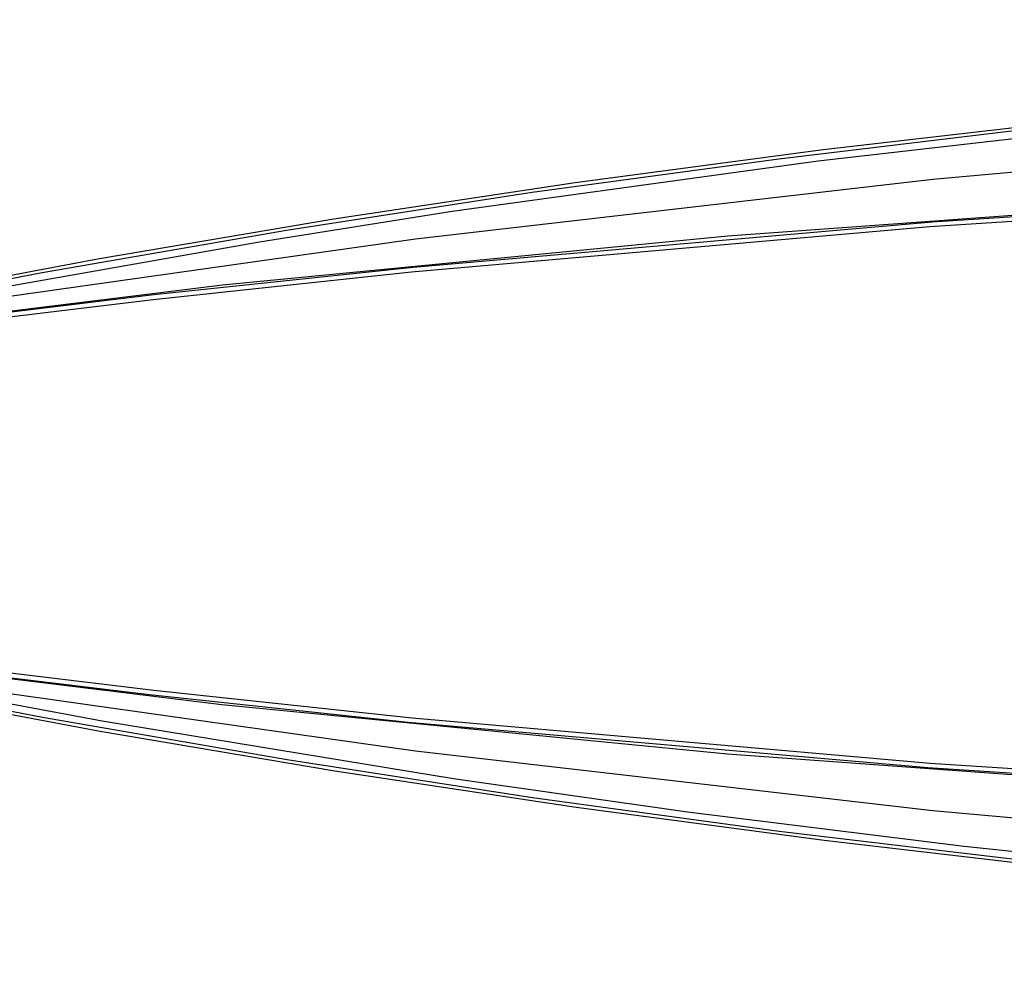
# Model space of a CAD drawing. Header units: millimetres. Extents: x -31.4 to 31.4, y -14.5 to -7.3.
# Tile 3 of 8: x -22.7 to -15.3, y -14.5 to -7.3. Entities that reach past the tile are written whole.
import ezdxf

# ---------------------------------------------------------------- set-up
doc = ezdxf.new("R2010")
doc.units = ezdxf.units.MM
doc.header["$MEASUREMENT"] = 0
doc.layers.add('Predefinito', color=5, linetype='Continuous')

msp = doc.modelspace()

# ---------------------------------------------------------------- linework, layer by layer
at = {"layer": 'Predefinito', "color": 9}
for points in [[(31.1314, -10.8848), (27.4005, -10.1696), (23.6429, -9.544), (19.7405, -8.9937), (15.8175, -8.5416), (11.8778, -8.1888), (7.9255, -7.9362), (3.9649, -7.7844), (0, -7.7337), (-3.9649, -7.7844), (-7.9255, -7.9362), (-11.8778, -8.1888), (-15.8175, -8.5416), (-19.7405, -8.9937), (-23.6429, -9.544), (-27.4005, -10.1696), (-31.1314, -10.8848)], [(-31.1314, -10.9827), (-27.4005, -11.6978), (-23.6429, -12.3235), (-19.7405, -12.8738), (-15.8175, -13.3259), (-11.8778, -13.6786), (-7.9255, -13.9312), (-3.9649, -14.0831), (0, -14.1337), (3.9649, -14.0831), (7.9255, -13.9312), (11.8778, -13.6786), (15.8175, -13.3259), (19.7405, -12.8738), (23.6429, -12.3235), (27.4005, -11.6978), (31.1314, -10.9827)]]:
    msp.add_lwpolyline(points, dxfattribs=at)
at = {"layer": 'Predefinito', "color": 9, "extrusion": (-0.008681, 0.995835, -0.090754)}
msp.add_lwpolyline([(16.2402, 0.0388), (15.5011, 7.7336)], dxfattribs=at)
at = {"layer": 'Predefinito', "color": 9, "extrusion": (0.982821, 0.142721, -0.117021)}
msp.add_lwpolyline([(-5.8933, 6.5252), (-5.8921, 6.526), (-5.8909, 6.5269), (-5.8897, 6.5277), (-5.8884, 6.5285), (-5.8871, 6.5292), (-5.8857, 6.53), (-5.8842, 6.5307), (-5.8828, 6.5314), (-5.8813, 6.532), (-5.8797, 6.5326), (-5.8781, 6.5331), (-5.8765, 6.5336), (-5.8748, 6.5341), (-5.8739, 6.5343), (-5.8731, 6.5344), (-5.8722, 6.5346), (-5.8713, 6.5348), (-5.8704, 6.5349), (-5.8695, 6.5351), (-5.8686, 6.5352), (-5.8677, 6.5353), (-5.8668, 6.5353), (-5.8659, 6.5354), (-5.8649, 6.5355), (-5.864, 6.5355), (-5.8631, 6.5355), (-5.8621, 6.5355), (-5.8612, 6.5355), (-5.8602, 6.5354), (-5.8592, 6.5354), (-5.8583, 6.5353), (-5.8573, 6.5352), (-5.8564, 6.5351), (-5.8554, 6.5349), (-5.8544, 6.5348), (-5.8535, 6.5346), (-5.8525, 6.5344), (-5.8515, 6.5342), (-5.8506, 6.534), (-5.8496, 6.5337), (-5.8487, 6.5334), (-5.8477, 6.5332), (-5.8468, 6.5328), (-5.8458, 6.5325), (-5.8449, 6.5322), (-5.844, 6.5318), (-5.8431, 6.5314), (-5.8421, 6.531), (-5.8412, 6.5306), (-5.8403, 6.5301), (-5.8394, 6.5297), (-5.8386, 6.5292), (-5.8377, 6.5287), (-5.8368, 6.5282), (-5.836, 6.5277), (-5.8351, 6.5271), (-5.8343, 6.5266), (-5.8335, 6.526), (-5.8327, 6.5254), (-5.8319, 6.5248), (-5.8311, 6.5242), (-5.8304, 6.5235), (-5.8296, 6.5229), (-5.8289, 6.5222), (-5.8282, 6.5215), (-5.8275, 6.5208), (-5.8268, 6.5201), (-5.8261, 6.5194), (-5.8255, 6.5187), (-5.8248, 6.518), (-5.8242, 6.5172), (-5.8236, 6.5165), (-5.823, 6.5157), (-5.8225, 6.515), (-5.8219, 6.5142), (-5.8214, 6.5134), (-5.8208, 6.5126), (-5.8203, 6.5118), (-5.8199, 6.511), (-5.8194, 6.5102), (-5.8189, 6.5094), (-5.8185, 6.5086), (-5.8181, 6.5078), (-5.8177, 6.507), (-5.8173, 6.5062), (-5.817, 6.5054), (-5.8166, 6.5045), (-5.8163, 6.5037), (-5.816, 6.5029), (-5.8154, 6.5013), (-5.8149, 6.4996), (-5.8144, 6.498), (-5.814, 6.4964), (-5.8137, 6.4948), (-5.8134, 6.4932), (-5.8132, 6.4916), (-5.8131, 6.49), (-5.8129, 6.4885), (-5.8129, 6.487), (-5.8128, 6.4855), (-5.8129, 6.4841), (-5.8129, 6.4826)], dxfattribs=at)
at = {"layer": 'Predefinito', "color": 9, "extrusion": (0.992475, 0.074988, -0.096804)}
msp.add_lwpolyline([(-7.6803, -0.8402), (-7.6793, -0.8402), (-7.6782, -0.8402), (-7.6771, -0.8401), (-7.6761, -0.84), (-7.675, -0.8399), (-7.6739, -0.8398), (-7.6728, -0.8396), (-7.6717, -0.8394), (-7.6706, -0.8392), (-7.6695, -0.839), (-7.6684, -0.8387), (-7.6673, -0.8384), (-7.6662, -0.8381), (-7.6651, -0.8378), (-7.664, -0.8374), (-7.6629, -0.837), (-7.6618, -0.8365), (-7.6607, -0.8361), (-7.6597, -0.8356), (-7.6586, -0.8351), (-7.6575, -0.8346), (-7.6565, -0.834), (-7.6554, -0.8334), (-7.6544, -0.8328), (-7.6534, -0.8321), (-7.6524, -0.8315), (-7.6514, -0.8308), (-7.6505, -0.8301), (-7.6495, -0.8293), (-7.6486, -0.8286), (-7.6476, -0.8278), (-7.6467, -0.827), (-7.6459, -0.8261), (-7.645, -0.8253), (-7.6442, -0.8244), (-7.6434, -0.8235), (-7.6426, -0.8226), (-7.6418, -0.8217), (-7.6411, -0.8207), (-7.6403, -0.8198), (-7.6396, -0.8188), (-7.639, -0.8178), (-7.6383, -0.8168), (-7.6377, -0.8158), (-7.6371, -0.8148), (-7.6365, -0.8137), (-7.636, -0.8127), (-7.6355, -0.8116), (-7.635, -0.8106), (-7.6346, -0.8095), (-7.6341, -0.8084), (-7.6337, -0.8074), (-7.6333, -0.8063), (-7.633, -0.8052), (-7.6327, -0.8041), (-7.6324, -0.8031), (-7.6321, -0.802), (-7.6318, -0.8009), (-7.6316, -0.7998), (-7.6314, -0.7988), (-7.6313, -0.7977), (-7.6311, -0.7966), (-7.631, -0.7956), (-7.6309, -0.7945)], dxfattribs=at)
at = {"layer": 'Predefinito', "color": 9, "extrusion": (0.978787, 0.16022, -0.127693)}
msp.add_lwpolyline([(-5.515, 6.2784), (-5.5139, 6.2792), (-5.5127, 6.28), (-5.5114, 6.2808), (-5.5101, 6.2815), (-5.5088, 6.2823), (-5.5074, 6.283), (-5.506, 6.2836), (-5.5045, 6.2843), (-5.503, 6.2849), (-5.5015, 6.2854), (-5.4999, 6.2859), (-5.4983, 6.2864), (-5.4966, 6.2868), (-5.4949, 6.2871), (-5.494, 6.2873), (-5.4932, 6.2874), (-5.4923, 6.2876), (-5.4914, 6.2877), (-5.4905, 6.2878), (-5.4896, 6.2878), (-5.4887, 6.2879), (-5.4878, 6.288), (-5.4869, 6.288), (-5.486, 6.288), (-5.4851, 6.288), (-5.4841, 6.288), (-5.4832, 6.288), (-5.4823, 6.2879), (-5.4813, 6.2878), (-5.4804, 6.2877), (-5.4794, 6.2876), (-5.4785, 6.2875), (-5.4776, 6.2874), (-5.4766, 6.2872), (-5.4757, 6.287), (-5.4747, 6.2868), (-5.4738, 6.2866), (-5.4728, 6.2864), (-5.4719, 6.2861), (-5.471, 6.2858), (-5.47, 6.2856), (-5.4691, 6.2852), (-5.4682, 6.2849), (-5.4673, 6.2846), (-5.4664, 6.2842), (-5.4655, 6.2838), (-5.4646, 6.2834), (-5.4637, 6.283), (-5.4628, 6.2826), (-5.4619, 6.2821), (-5.4611, 6.2816), (-5.4602, 6.2811), (-5.4594, 6.2806), (-5.4586, 6.2801), (-5.4577, 6.2796), (-5.4569, 6.279), (-5.4561, 6.2785), (-5.4554, 6.2779), (-5.4546, 6.2773), (-5.4538, 6.2767), (-5.4531, 6.276), (-5.4523, 6.2754), (-5.4516, 6.2748), (-5.4509, 6.2741), (-5.4502, 6.2734), (-5.4496, 6.2727), (-5.4489, 6.272), (-5.4483, 6.2713), (-5.4476, 6.2706), (-5.447, 6.2699), (-5.4464, 6.2692), (-5.4459, 6.2684), (-5.4453, 6.2677), (-5.4447, 6.2669), (-5.4442, 6.2662), (-5.4437, 6.2654), (-5.4432, 6.2646), (-5.4427, 6.2638), (-5.4423, 6.263), (-5.4418, 6.2623), (-5.4414, 6.2615), (-5.441, 6.2607), (-5.4406, 6.2599), (-5.4402, 6.2591), (-5.4398, 6.2583), (-5.4395, 6.2575), (-5.4388, 6.2559), (-5.4383, 6.2542), (-5.4377, 6.2526), (-5.4373, 6.251), (-5.4369, 6.2494), (-5.4365, 6.2479), (-5.4362, 6.2463), (-5.436, 6.2447), (-5.4358, 6.2432), (-5.4357, 6.2417), (-5.4356, 6.2402), (-5.4356, 6.2387), (-5.4356, 6.2373), (-5.4356, 6.2359)], dxfattribs=at)
at = {"layer": 'Predefinito', "color": 9, "extrusion": (0.974026, 0.178538, -0.139272)}
msp.add_lwpolyline([(-5.0779, 5.9864), (-5.0768, 5.9871), (-5.0755, 5.9879), (-5.0743, 5.9886), (-5.073, 5.9893), (-5.0717, 5.99), (-5.0703, 5.9906), (-5.0689, 5.9912), (-5.0674, 5.9918), (-5.0659, 5.9924), (-5.0644, 5.9928), (-5.0628, 5.9933), (-5.0612, 5.9937), (-5.0596, 5.9941), (-5.0579, 5.9944), (-5.0562, 5.9946), (-5.0545, 5.9948), (-5.0536, 5.9949), (-5.0527, 5.9949), (-5.0518, 5.995), (-5.0509, 5.995), (-5.05, 5.995), (-5.0491, 5.995), (-5.0482, 5.995), (-5.0473, 5.995), (-5.0464, 5.9949), (-5.0455, 5.9948), (-5.0446, 5.9947), (-5.0437, 5.9946), (-5.0428, 5.9945), (-5.0419, 5.9944), (-5.0409, 5.9942), (-5.04, 5.994), (-5.0391, 5.9939), (-5.0382, 5.9936), (-5.0373, 5.9934), (-5.0364, 5.9932), (-5.0355, 5.9929), (-5.0346, 5.9926), (-5.0337, 5.9923), (-5.0328, 5.992), (-5.0319, 5.9917), (-5.031, 5.9913), (-5.0301, 5.991), (-5.0292, 5.9906), (-5.0284, 5.9902), (-5.0275, 5.9898), (-5.0267, 5.9893), (-5.0258, 5.9889), (-5.025, 5.9884), (-5.0242, 5.9879), (-5.0233, 5.9874), (-5.0225, 5.9869), (-5.0217, 5.9864), (-5.021, 5.9859), (-5.0202, 5.9853), (-5.0194, 5.9847), (-5.0187, 5.9841), (-5.0179, 5.9836), (-5.0172, 5.9829), (-5.0165, 5.9823), (-5.0158, 5.9817), (-5.0151, 5.981), (-5.0145, 5.9804), (-5.0138, 5.9797), (-5.0132, 5.979), (-5.0125, 5.9784), (-5.0119, 5.9777), (-5.0113, 5.977), (-5.0108, 5.9762), (-5.0102, 5.9755), (-5.0096, 5.9748), (-5.0091, 5.9741), (-5.0086, 5.9733), (-5.0081, 5.9726), (-5.0076, 5.9718), (-5.0071, 5.9711), (-5.0067, 5.9703), (-5.0062, 5.9695), (-5.0058, 5.9687), (-5.0054, 5.968), (-5.0046, 5.9664), (-5.0039, 5.9648), (-5.0033, 5.9633), (-5.0027, 5.9617), (-5.0021, 5.9601), (-5.0017, 5.9586), (-5.0013, 5.957), (-5.0009, 5.9555), (-5.0006, 5.9539), (-5.0004, 5.9524), (-5.0002, 5.9509), (-5, 5.9494), (-4.9999, 5.9479), (-4.9998, 5.9465), (-4.9998, 5.9451), (-4.9998, 5.9437)], dxfattribs=at)
at = {"layer": 'Predefinito', "color": 9, "extrusion": (0.987785, 0.098646, -0.12062)}
msp.add_lwpolyline([(-7.2325, -1.3032), (-7.2315, -1.3032), (-7.2304, -1.3031), (-7.2293, -1.3031), (-7.2282, -1.303), (-7.2271, -1.3028), (-7.226, -1.3027), (-7.2249, -1.3025), (-7.2238, -1.3023), (-7.2227, -1.3021), (-7.2216, -1.3018), (-7.2205, -1.3016), (-7.2194, -1.3013), (-7.2183, -1.3009), (-7.2172, -1.3006), (-7.2161, -1.3002), (-7.215, -1.2998), (-7.2139, -1.2993), (-7.2128, -1.2989), (-7.2117, -1.2984), (-7.2106, -1.2978), (-7.2095, -1.2973), (-7.2085, -1.2967), (-7.2074, -1.2961), (-7.2064, -1.2954), (-7.2054, -1.2948), (-7.2044, -1.2941), (-7.2034, -1.2934), (-7.2024, -1.2926), (-7.2015, -1.2919), (-7.2005, -1.2911), (-7.1996, -1.2903), (-7.1987, -1.2894), (-7.1978, -1.2886), (-7.197, -1.2877), (-7.1961, -1.2868), (-7.1953, -1.2859), (-7.1945, -1.285), (-7.1938, -1.284), (-7.193, -1.283), (-7.1923, -1.2821), (-7.1916, -1.2811), (-7.191, -1.2801), (-7.1903, -1.279), (-7.1897, -1.278), (-7.1891, -1.2769), (-7.1886, -1.2759), (-7.1881, -1.2748), (-7.1876, -1.2738), (-7.1871, -1.2727), (-7.1866, -1.2716), (-7.1862, -1.2705), (-7.1858, -1.2694), (-7.1855, -1.2683), (-7.1851, -1.2672), (-7.1848, -1.2661), (-7.1846, -1.265), (-7.1843, -1.2639), (-7.1841, -1.2628), (-7.1839, -1.2617), (-7.1837, -1.2607), (-7.1836, -1.2596), (-7.1834, -1.2585), (-7.1833, -1.2574), (-7.1832, -1.2564)], dxfattribs=at)
at = {"layer": 'Predefinito', "color": 9, "extrusion": (0.986384, 0.105052, -0.126533)}
msp.add_lwpolyline([(-7.094, -1.4347), (-7.0929, -1.4346), (-7.0918, -1.4346), (-7.0907, -1.4345), (-7.0897, -1.4344), (-7.0886, -1.4343), (-7.0875, -1.4341), (-7.0863, -1.434), (-7.0852, -1.4338), (-7.0841, -1.4335), (-7.083, -1.4333), (-7.0819, -1.433), (-7.0808, -1.4327), (-7.0797, -1.4324), (-7.0786, -1.432), (-7.0774, -1.4316), (-7.0763, -1.4312), (-7.0752, -1.4307), (-7.0741, -1.4303), (-7.0731, -1.4298), (-7.072, -1.4292), (-7.0709, -1.4287), (-7.0699, -1.4281), (-7.0688, -1.4275), (-7.0678, -1.4268), (-7.0668, -1.4262), (-7.0658, -1.4255), (-7.0648, -1.4247), (-7.0638, -1.424), (-7.0628, -1.4232), (-7.0619, -1.4224), (-7.061, -1.4216), (-7.0601, -1.4208), (-7.0592, -1.4199), (-7.0583, -1.419), (-7.0575, -1.4181), (-7.0567, -1.4172), (-7.0559, -1.4163), (-7.0551, -1.4153), (-7.0544, -1.4143), (-7.0537, -1.4133), (-7.053, -1.4123), (-7.0523, -1.4113), (-7.0517, -1.4103), (-7.0511, -1.4092), (-7.0505, -1.4082), (-7.05, -1.4071), (-7.0495, -1.406), (-7.049, -1.405), (-7.0485, -1.4039), (-7.0481, -1.4028), (-7.0476, -1.4017), (-7.0473, -1.4006), (-7.0469, -1.3995), (-7.0466, -1.3984), (-7.0463, -1.3973), (-7.046, -1.3962), (-7.0458, -1.3951), (-7.0455, -1.394), (-7.0453, -1.3929), (-7.0452, -1.3918), (-7.045, -1.3907), (-7.0449, -1.3896), (-7.0448, -1.3886), (-7.0447, -1.3875)], dxfattribs=at)
at = {"layer": 'Predefinito', "color": 9, "extrusion": (0.984882, 0.111677, -0.132424)}
msp.add_lwpolyline([(-6.9433, -1.5723), (-6.9422, -1.5722), (-6.9411, -1.5722), (-6.9401, -1.5721), (-6.939, -1.572), (-6.9379, -1.5719), (-6.9368, -1.5717), (-6.9357, -1.5716), (-6.9345, -1.5714), (-6.9334, -1.5711), (-6.9323, -1.5709), (-6.9312, -1.5706), (-6.9301, -1.5703), (-6.929, -1.5699), (-6.9278, -1.5696), (-6.9267, -1.5692), (-6.9256, -1.5688), (-6.9245, -1.5683), (-6.9234, -1.5678), (-6.9223, -1.5673), (-6.9213, -1.5668), (-6.9202, -1.5662), (-6.9191, -1.5656), (-6.9181, -1.565), (-6.917, -1.5643), (-6.916, -1.5637), (-6.915, -1.563), (-6.914, -1.5622), (-6.913, -1.5615), (-6.9121, -1.5607), (-6.9111, -1.5599), (-6.9102, -1.5591), (-6.9093, -1.5582), (-6.9084, -1.5574), (-6.9076, -1.5565), (-6.9068, -1.5556), (-6.9059, -1.5546), (-6.9052, -1.5537), (-6.9044, -1.5527), (-6.9037, -1.5518), (-6.903, -1.5508), (-6.9023, -1.5497), (-6.9016, -1.5487), (-6.901, -1.5477), (-6.9004, -1.5466), (-6.8998, -1.5456), (-6.8993, -1.5445), (-6.8987, -1.5434), (-6.8983, -1.5423), (-6.8978, -1.5412), (-6.8974, -1.5401), (-6.8969, -1.539), (-6.8966, -1.5379), (-6.8962, -1.5368), (-6.8959, -1.5357), (-6.8956, -1.5346), (-6.8953, -1.5335), (-6.8951, -1.5324), (-6.8949, -1.5313), (-6.8947, -1.5302), (-6.8945, -1.5291), (-6.8944, -1.528), (-6.8943, -1.5269), (-6.8942, -1.5259), (-6.8941, -1.5248)], dxfattribs=at)
at = {"layer": 'Predefinito', "color": 9, "extrusion": (0, 1, 0)}
for points in [[(31.4035, 3.0395), (26.2198, 2.1084), (21.0088, 1.3453), (15.7758, 0.751), (10.5264, 0.326), (5.2659, 0.0708), (0, -0.0142), (-5.2659, 0.0708), (-10.5264, 0.326), (-15.7758, 0.751), (-21.0088, 1.3453), (-26.2198, 2.1084), (-31.4035, 3.0395)], [(29.8301, 10.789), (26.4017, 9.837), (22.943, 9.0016), (19.458, 8.2837), (15.9507, 7.6842), (12.4251, 7.2038), (8.8852, 6.843), (5.3352, 6.6022), (1.7791, 6.4818), (-1.7791, 6.4818), (-5.3352, 6.6022), (-8.8852, 6.843), (-12.4251, 7.2038), (-15.9507, 7.6842), (-19.458, 8.2837), (-22.943, 9.0016), (-26.4017, 9.837), (-29.8301, 10.789)]]:
    msp.add_lwpolyline(points, dxfattribs=at)
at = {"layer": 'Predefinito', "color": 9, "extrusion": (0.974032, -0.178517, -0.139258)}
msp.add_lwpolyline([(-16.4307, 6.5357), (-16.4319, 6.5365), (-16.4331, 6.5372), (-16.4344, 6.538), (-16.4357, 6.5387), (-16.437, 6.5393), (-16.4384, 6.54), (-16.4398, 6.5406), (-16.4413, 6.5412), (-16.4427, 6.5417), (-16.4443, 6.5422), (-16.4459, 6.5426), (-16.4475, 6.543), (-16.4491, 6.5434), (-16.4508, 6.5437), (-16.4525, 6.544), (-16.4542, 6.5441), (-16.4551, 6.5442), (-16.456, 6.5443), (-16.4568, 6.5443), (-16.4577, 6.5443), (-16.4586, 6.5444), (-16.4595, 6.5444), (-16.4604, 6.5443), (-16.4613, 6.5443), (-16.4622, 6.5442), (-16.4631, 6.5442), (-16.4641, 6.5441), (-16.465, 6.544), (-16.4659, 6.5439), (-16.4668, 6.5437), (-16.4677, 6.5436), (-16.4686, 6.5434), (-16.4695, 6.5432), (-16.4705, 6.543), (-16.4714, 6.5428), (-16.4723, 6.5425), (-16.4732, 6.5423), (-16.4741, 6.542), (-16.475, 6.5417), (-16.4759, 6.5414), (-16.4768, 6.541), (-16.4777, 6.5407), (-16.4785, 6.5403), (-16.4794, 6.5399), (-16.4803, 6.5395), (-16.4811, 6.5391), (-16.482, 6.5387), (-16.4828, 6.5382), (-16.4837, 6.5378), (-16.4845, 6.5373), (-16.4853, 6.5368), (-16.4861, 6.5363), (-16.4869, 6.5357), (-16.4877, 6.5352), (-16.4885, 6.5346), (-16.4892, 6.5341), (-16.49, 6.5335), (-16.4907, 6.5329), (-16.4914, 6.5323), (-16.4921, 6.5317), (-16.4928, 6.531), (-16.4935, 6.5304), (-16.4942, 6.5297), (-16.4949, 6.5291), (-16.4955, 6.5284), (-16.4961, 6.5277), (-16.4967, 6.527), (-16.4973, 6.5263), (-16.4979, 6.5256), (-16.4985, 6.5249), (-16.499, 6.5241), (-16.4996, 6.5234), (-16.5001, 6.5227), (-16.5006, 6.5219), (-16.5011, 6.5212), (-16.5015, 6.5204), (-16.502, 6.5196), (-16.5024, 6.5189), (-16.5029, 6.5181), (-16.5033, 6.5173), (-16.504, 6.5158), (-16.5048, 6.5142), (-16.5054, 6.5126), (-16.506, 6.5111), (-16.5065, 6.5095), (-16.507, 6.5079), (-16.5074, 6.5064), (-16.5078, 6.5048), (-16.5081, 6.5033), (-16.5083, 6.5017), (-16.5085, 6.5002), (-16.5087, 6.4987), (-16.5088, 6.4973), (-16.5088, 6.4958), (-16.5089, 6.4944), (-16.5088, 6.493)], dxfattribs=at)
at = {"layer": 'Predefinito', "color": 9, "extrusion": (0.987733, -0.09889, -0.120849)}
msp.add_lwpolyline([(-14.5313, -1.0449), (-14.5323, -1.0449), (-14.5334, -1.0448), (-14.5345, -1.0448), (-14.5356, -1.0447), (-14.5367, -1.0445), (-14.5378, -1.0444), (-14.5389, -1.0442), (-14.54, -1.044), (-14.5411, -1.0438), (-14.5422, -1.0436), (-14.5433, -1.0433), (-14.5444, -1.043), (-14.5456, -1.0426), (-14.5467, -1.0423), (-14.5478, -1.0419), (-14.5489, -1.0415), (-14.55, -1.041), (-14.5511, -1.0406), (-14.5521, -1.0401), (-14.5532, -1.0395), (-14.5543, -1.039), (-14.5553, -1.0384), (-14.5564, -1.0378), (-14.5574, -1.0371), (-14.5584, -1.0365), (-14.5594, -1.0358), (-14.5604, -1.0351), (-14.5614, -1.0343), (-14.5624, -1.0336), (-14.5633, -1.0328), (-14.5642, -1.032), (-14.5651, -1.0311), (-14.566, -1.0303), (-14.5669, -1.0294), (-14.5677, -1.0285), (-14.5685, -1.0276), (-14.5693, -1.0267), (-14.5701, -1.0257), (-14.5708, -1.0247), (-14.5715, -1.0238), (-14.5722, -1.0228), (-14.5729, -1.0218), (-14.5735, -1.0207), (-14.5741, -1.0197), (-14.5747, -1.0186), (-14.5752, -1.0176), (-14.5758, -1.0165), (-14.5763, -1.0154), (-14.5767, -1.0144), (-14.5772, -1.0133), (-14.5776, -1.0122), (-14.578, -1.0111), (-14.5783, -1.01), (-14.5787, -1.0089), (-14.579, -1.0078), (-14.5793, -1.0067), (-14.5795, -1.0056), (-14.5797, -1.0045), (-14.5799, -1.0034), (-14.5801, -1.0023), (-14.5803, -1.0013), (-14.5804, -1.0002), (-14.5805, -0.9991), (-14.5806, -0.9981)], dxfattribs=at)
at = {"layer": 'Predefinito', "color": 9, "extrusion": (0.990261, -0.086663, -0.108959)}
msp.add_lwpolyline([(-14.3119, -0.8556), (-14.313, -0.8555), (-14.3141, -0.8555), (-14.3151, -0.8554), (-14.3162, -0.8553), (-14.3173, -0.8552), (-14.3184, -0.8551), (-14.3195, -0.8549), (-14.3206, -0.8547), (-14.3217, -0.8545), (-14.3228, -0.8543), (-14.3239, -0.854), (-14.325, -0.8537), (-14.3261, -0.8534), (-14.3272, -0.853), (-14.3283, -0.8526), (-14.3294, -0.8522), (-14.3305, -0.8518), (-14.3316, -0.8513), (-14.3327, -0.8508), (-14.3338, -0.8503), (-14.3348, -0.8498), (-14.3359, -0.8492), (-14.3369, -0.8486), (-14.338, -0.848), (-14.339, -0.8473), (-14.34, -0.8466), (-14.341, -0.8459), (-14.3419, -0.8452), (-14.3429, -0.8445), (-14.3438, -0.8437), (-14.3447, -0.8429), (-14.3456, -0.8421), (-14.3465, -0.8412), (-14.3474, -0.8403), (-14.3482, -0.8395), (-14.349, -0.8386), (-14.3498, -0.8376), (-14.3506, -0.8367), (-14.3513, -0.8357), (-14.352, -0.8348), (-14.3527, -0.8338), (-14.3534, -0.8328), (-14.354, -0.8318), (-14.3547, -0.8307), (-14.3552, -0.8297), (-14.3558, -0.8287), (-14.3563, -0.8276), (-14.3568, -0.8266), (-14.3573, -0.8255), (-14.3578, -0.8244), (-14.3582, -0.8233), (-14.3586, -0.8222), (-14.359, -0.8212), (-14.3593, -0.8201), (-14.3596, -0.819), (-14.3599, -0.8179), (-14.3602, -0.8168), (-14.3604, -0.8157), (-14.3606, -0.8146), (-14.3608, -0.8136), (-14.361, -0.8125), (-14.3611, -0.8114), (-14.3612, -0.8104), (-14.3613, -0.8093)], dxfattribs=at)
at = {"layer": 'Predefinito', "color": 9, "extrusion": (0.978794, -0.16019, -0.127674)}
msp.add_lwpolyline([(-16.0646, 6.7298), (-16.0658, 6.7306), (-16.067, 6.7314), (-16.0682, 6.7322), (-16.0695, 6.7329), (-16.0709, 6.7336), (-16.0722, 6.7343), (-16.0737, 6.735), (-16.0751, 6.7356), (-16.0766, 6.7362), (-16.0782, 6.7368), (-16.0798, 6.7373), (-16.0814, 6.7377), (-16.0831, 6.7382), (-16.0848, 6.7385), (-16.0856, 6.7387), (-16.0865, 6.7388), (-16.0874, 6.7389), (-16.0883, 6.739), (-16.0891, 6.7391), (-16.09, 6.7392), (-16.0909, 6.7393), (-16.0919, 6.7393), (-16.0928, 6.7394), (-16.0937, 6.7394), (-16.0946, 6.7394), (-16.0955, 6.7394), (-16.0965, 6.7393), (-16.0974, 6.7393), (-16.0983, 6.7392), (-16.0993, 6.7391), (-16.1002, 6.739), (-16.1012, 6.7389), (-16.1021, 6.7387), (-16.1031, 6.7386), (-16.104, 6.7384), (-16.1049, 6.7382), (-16.1059, 6.738), (-16.1068, 6.7378), (-16.1078, 6.7375), (-16.1087, 6.7372), (-16.1096, 6.7369), (-16.1105, 6.7366), (-16.1115, 6.7363), (-16.1124, 6.7359), (-16.1133, 6.7356), (-16.1142, 6.7352), (-16.1151, 6.7348), (-16.116, 6.7344), (-16.1168, 6.7339), (-16.1177, 6.7335), (-16.1186, 6.733), (-16.1194, 6.7325), (-16.1203, 6.732), (-16.1211, 6.7315), (-16.1219, 6.731), (-16.1227, 6.7304), (-16.1235, 6.7298), (-16.1243, 6.7292), (-16.1251, 6.7287), (-16.1258, 6.728), (-16.1266, 6.7274), (-16.1273, 6.7268), (-16.128, 6.7261), (-16.1287, 6.7255), (-16.1294, 6.7248), (-16.1301, 6.7241), (-16.1308, 6.7234), (-16.1314, 6.7227), (-16.132, 6.722), (-16.1326, 6.7213), (-16.1332, 6.7205), (-16.1338, 6.7198), (-16.1344, 6.719), (-16.1349, 6.7183), (-16.1355, 6.7175), (-16.136, 6.7168), (-16.1365, 6.716), (-16.1369, 6.7152), (-16.1374, 6.7144), (-16.1379, 6.7136), (-16.1383, 6.7128), (-16.1387, 6.712), (-16.1391, 6.7112), (-16.1395, 6.7104), (-16.1398, 6.7096), (-16.1402, 6.7088), (-16.1408, 6.7072), (-16.1414, 6.7056), (-16.1419, 6.704), (-16.1424, 6.7024), (-16.1428, 6.7008), (-16.1431, 6.6992), (-16.1434, 6.6977), (-16.1437, 6.6961), (-16.1439, 6.6946), (-16.144, 6.6931), (-16.1441, 6.6916), (-16.1441, 6.6901), (-16.1441, 6.6887), (-16.1441, 6.6872)], dxfattribs=at)
at = {"layer": 'Predefinito', "color": 9, "extrusion": (0.992442, -0.075166, -0.096995)}
msp.add_lwpolyline([(-14.1277, -0.6834), (-14.1287, -0.6833), (-14.1298, -0.6833), (-14.1308, -0.6832), (-14.1319, -0.6831), (-14.133, -0.683), (-14.1341, -0.6829), (-14.1352, -0.6827), (-14.1363, -0.6825), (-14.1374, -0.6823), (-14.1385, -0.6821), (-14.1396, -0.6818), (-14.1407, -0.6815), (-14.1418, -0.6812), (-14.1429, -0.6809), (-14.144, -0.6805), (-14.1451, -0.6801), (-14.1462, -0.6797), (-14.1473, -0.6792), (-14.1483, -0.6787), (-14.1494, -0.6782), (-14.1505, -0.6777), (-14.1515, -0.6771), (-14.1525, -0.6765), (-14.1536, -0.6759), (-14.1546, -0.6753), (-14.1556, -0.6746), (-14.1566, -0.6739), (-14.1575, -0.6732), (-14.1585, -0.6724), (-14.1594, -0.6717), (-14.1603, -0.6709), (-14.1612, -0.6701), (-14.1621, -0.6692), (-14.163, -0.6684), (-14.1638, -0.6675), (-14.1646, -0.6666), (-14.1654, -0.6657), (-14.1662, -0.6648), (-14.1669, -0.6638), (-14.1677, -0.6629), (-14.1683, -0.6619), (-14.169, -0.6609), (-14.1697, -0.6599), (-14.1703, -0.6589), (-14.1709, -0.6579), (-14.1714, -0.6568), (-14.172, -0.6558), (-14.1725, -0.6547), (-14.173, -0.6537), (-14.1734, -0.6526), (-14.1739, -0.6515), (-14.1743, -0.6505), (-14.1746, -0.6494), (-14.175, -0.6483), (-14.1753, -0.6472), (-14.1756, -0.6462), (-14.1759, -0.6451), (-14.1761, -0.644), (-14.1764, -0.6429), (-14.1766, -0.6419), (-14.1767, -0.6408), (-14.1769, -0.6397), (-14.177, -0.6387), (-14.1771, -0.6376)], dxfattribs=at)
at = {"layer": 'Predefinito', "color": 9, "extrusion": (0.008681, 0.995835, 0.090754)}
msp.add_lwpolyline([(16.0496, 2.0233), (15.3105, 9.7181)], dxfattribs=at)
at = {"layer": 'Predefinito', "color": 9, "extrusion": (0.982826, -0.142698, -0.117007)}
msp.add_lwpolyline([(-15.7468, 6.8931), (-15.748, 6.894), (-15.7492, 6.8948), (-15.7504, 6.8956), (-15.7517, 6.8964), (-15.753, 6.8972), (-15.7544, 6.8979), (-15.7558, 6.8986), (-15.7573, 6.8993), (-15.7588, 6.8999), (-15.7604, 6.9005), (-15.762, 6.9011), (-15.7636, 6.9016), (-15.7653, 6.902), (-15.7662, 6.9022), (-15.767, 6.9024), (-15.7679, 6.9026), (-15.7688, 6.9027), (-15.7697, 6.9029), (-15.7706, 6.903), (-15.7715, 6.9031), (-15.7724, 6.9032), (-15.7733, 6.9033), (-15.7742, 6.9034), (-15.7752, 6.9034), (-15.7761, 6.9034), (-15.777, 6.9034), (-15.778, 6.9034), (-15.7789, 6.9034), (-15.7799, 6.9034), (-15.7808, 6.9033), (-15.7818, 6.9032), (-15.7828, 6.9031), (-15.7837, 6.903), (-15.7847, 6.9029), (-15.7856, 6.9027), (-15.7866, 6.9026), (-15.7876, 6.9024), (-15.7885, 6.9022), (-15.7895, 6.9019), (-15.7904, 6.9017), (-15.7914, 6.9014), (-15.7924, 6.9011), (-15.7933, 6.9008), (-15.7942, 6.9005), (-15.7952, 6.9001), (-15.7961, 6.8998), (-15.797, 6.8994), (-15.7979, 6.899), (-15.7989, 6.8985), (-15.7998, 6.8981), (-15.8006, 6.8976), (-15.8015, 6.8972), (-15.8024, 6.8967), (-15.8033, 6.8961), (-15.8041, 6.8956), (-15.8049, 6.8951), (-15.8058, 6.8945), (-15.8066, 6.8939), (-15.8074, 6.8933), (-15.8082, 6.8927), (-15.8089, 6.8921), (-15.8097, 6.8915), (-15.8105, 6.8908), (-15.8112, 6.8902), (-15.8119, 6.8895), (-15.8126, 6.8888), (-15.8133, 6.8881), (-15.814, 6.8874), (-15.8146, 6.8867), (-15.8152, 6.8859), (-15.8159, 6.8852), (-15.8165, 6.8844), (-15.8171, 6.8837), (-15.8176, 6.8829), (-15.8182, 6.8821), (-15.8187, 6.8814), (-15.8192, 6.8806), (-15.8197, 6.8798), (-15.8202, 6.879), (-15.8207, 6.8782), (-15.8211, 6.8774), (-15.8216, 6.8766), (-15.822, 6.8758), (-15.8224, 6.8749), (-15.8228, 6.8741), (-15.8231, 6.8733), (-15.8235, 6.8725), (-15.8238, 6.8717), (-15.8241, 6.8708), (-15.8247, 6.8692), (-15.8252, 6.8676), (-15.8256, 6.8659), (-15.826, 6.8643), (-15.8264, 6.8627), (-15.8266, 6.8611), (-15.8269, 6.8595), (-15.827, 6.858), (-15.8271, 6.8565), (-15.8272, 6.8549), (-15.8272, 6.8535), (-15.8272, 6.852), (-15.8272, 6.8506)], dxfattribs=at)
at = {"layer": 'Predefinito', "color": 9}
for points in [[(-29.8572, -10.8855, 10.7437), (-29.5498, -10.7991, 10.656), (-29.2286, -10.7109, 10.5707), (-28.5507, -10.5308, 10.4065), (-27.8337, -10.3485, 10.2499), (-27.0842, -10.1661, 10.0997), (-25.5099, -9.8079, 9.8155), (-23.8562, -9.465, 9.5489), (-22.136, -9.1417, 9.2967), (-20.359, -8.8412, 9.0582), (-18.5294, -8.5652, 8.8334), (-16.6508, -8.3149, 8.6232), (-14.7197, -8.0907, 8.4288), (-12.7389, -7.8937, 8.2524), (-10.7082, -7.7246, 8.0963), (-8.6344, -7.5845, 7.9634), (-6.5185, -7.4742, 7.8563), (-4.3674, -7.3945, 7.7775), (-2.1907, -7.3463, 7.7292), (-0.0028, -7.3302, 7.713), (2.1879, -7.3463, 7.7292)], [(-29.8434, -10.8992, 10.7773), (-29.4016, -10.7774, 10.6548), (-28.9557, -10.6579, 10.5423), (-28.0568, -10.4267, 10.3388), (-27.1522, -10.206, 10.1558), (-26.2431, -9.9953, 9.9873), (-24.4135, -9.6027, 9.681), (-22.5711, -9.2468, 9.4048), (-20.7177, -8.926, 9.1519), (-18.8548, -8.6387, 8.9197), (-16.987, -8.3841, 8.7077), (-15.1156, -8.1607, 8.5157), (-13.2399, -7.967, 8.344), (-11.3606, -7.8018, 8.1931), (-9.4773, -7.6638, 8.0638), (-7.5903, -7.5521, 7.9568), (-5.6995, -7.466, 7.8726), (-3.8049, -7.4049, 7.812), (-1.9071, -7.3683, 7.7754), (-0.0095, -7.356, 7.7631), (1.8873, -7.368, 7.7752)], [(-29.8301, -10.9337, 10.789), (-29.3172, -10.7958, 10.6461), (-28.632, -10.6175, 10.4764), (-27.6785, -10.3802, 10.2674), (-26.2661, -10.0502, 9.9953), (-25.2685, -9.8321, 9.8216), (-23.1161, -9.4008, 9.483), (-20.9235, -9.0135, 9.1764), (-19.4637, -8.7831, 8.99), (-16.6867, -8.401, 8.6711), (-14.4513, -8.144, 8.4476), (-13.2514, -8.0235, 8.3398), (-10.7269, -7.808, 8.1417), (-8.0984, -7.6355, 7.9777), (-5.4262, -7.5117, 7.8567), (-2.732, -7.4372, 7.7825), (-0.0119, -7.4121, 7.7573), (2.6874, -7.4364, 7.7817)], [(31.4033, -10.8847, 3.0904), (29.8296, -10.5846, 2.7887), (28.2093, -10.3019, 2.4948), (26.5387, -10.0363, 2.2096), (24.8166, -9.788, 1.9342), (21.2094, -9.3442, 1.4185), (17.3746, -8.9724, 0.9604), (13.3058, -8.6758, 0.5748), (9.0223, -8.4588, 0.28), (4.564, -8.3259, 0.0937), (0.0063, -8.2809, 0.0296), (-4.5519, -8.3256, 0.0933), (-9.0109, -8.4583, 0.2794), (-13.2987, -8.6754, 0.5742), (-17.3715, -8.9722, 0.96), (-21.2037, -9.3436, 1.4178), (-24.8086, -9.7869, 1.933), (-26.5329, -10.0354, 2.2086), (-28.2055, -10.3013, 2.4942), (-29.8278, -10.5843, 2.7884), (-31.4033, -10.8847, 3.0904)], [(31.4073, -10.899, 3.0551), (29.4978, -10.5386, 2.6917), (27.5776, -10.2129, 2.3499), (25.6472, -9.9194, 2.0302), (23.7067, -9.6559, 1.7328), (21.7566, -9.4206, 1.4579), (19.7971, -9.2116, 1.2059), (15.8563, -8.8666, 0.7719), (11.9023, -8.6107, 0.4337), (7.937, -8.4344, 0.1918), (3.9616, -8.3312, 0.0465), (-0.0104, -8.2974, -0.0017), (-3.9751, -8.3315, 0.0468), (-7.9325, -8.4342, 0.1916), (-11.8825, -8.6096, 0.4323), (-15.8248, -8.8642, 0.7689), (-19.7591, -9.2078, 1.2012), (-21.723, -9.4168, 1.4534), (-23.6795, -9.6525, 1.7288), (-25.6266, -9.9164, 2.0269), (-27.5638, -10.2107, 2.3476), (-29.4908, -10.5374, 2.6904), (-31.4073, -10.899, 3.0551)], [(-31.4035, -10.9337, 3.0395), (-29.4881, -10.5721, 2.6753), (-27.56, -10.2449, 2.3326), (-25.6228, -9.9505, 2.0122), (-23.6802, -9.6869, 1.715), (-21.729, -9.4517, 1.4406), (-19.7716, -9.243, 1.1893), (-15.8415, -8.8991, 0.7574), (-11.8948, -8.6437, 0.4203), (-7.9367, -8.4676, 0.1791), (-3.9705, -8.3645, 0.0341), (-0.0009, -8.3306, -0.0142), (3.966, -8.3644, 0.034), (7.9293, -8.4674, 0.1787), (11.8898, -8.6434, 0.42), (15.8388, -8.8989, 0.7571), (19.7667, -9.2425, 1.1887), (21.7229, -9.451, 1.4397), (23.673, -9.686, 1.714), (25.6174, -9.9497, 2.0114), (27.5564, -10.2444, 2.3319), (29.4863, -10.5717, 2.6749), (31.4035, -10.9337, 3.0395)], [(-31.4073, -10.9684, 3.0551), (-29.4978, -11.3288, 2.6917), (-27.5776, -11.6546, 2.3499), (-25.6472, -11.9481, 2.0302), (-23.7067, -12.2115, 1.7328), (-21.7566, -12.4469, 1.4579), (-19.7971, -12.6559, 1.2059), (-15.8563, -13.0009, 0.7719), (-11.9023, -13.2568, 0.4337), (-7.937, -13.4331, 0.1918), (-3.9616, -13.5362, 0.0465), (0.0104, -13.57, -0.0017), (3.9751, -13.536, 0.0468), (7.9325, -13.4332, 0.1916), (11.8825, -13.2579, 0.4323), (15.8248, -13.0033, 0.7689), (19.7591, -12.6597, 1.2012), (21.723, -12.4507, 1.4534), (23.6795, -12.215, 1.7288), (25.6266, -11.9511, 2.0269), (27.5638, -11.6568, 2.3476), (29.4908, -11.3301, 2.6904), (31.4073, -10.9684, 3.0551)], [(31.4035, -10.9337, 3.0395), (29.4881, -11.2954, 2.6753), (27.56, -11.6225, 2.3326), (25.6228, -11.917, 2.0122), (23.6802, -12.1805, 1.715), (21.729, -12.4158, 1.4406), (19.7716, -12.6244, 1.1893), (15.8415, -12.9683, 0.7574), (11.8948, -13.2238, 0.4203), (7.9367, -13.3998, 0.1791), (3.9705, -13.5029, 0.0341), (0.0009, -13.5369, -0.0142), (-3.966, -13.503, 0.034), (-7.9293, -13.4001, 0.1787), (-11.8898, -13.224, 0.42), (-15.8388, -12.9685, 0.7571), (-19.7667, -12.6249, 1.1887), (-21.7229, -12.4165, 1.4397), (-23.673, -12.1814, 1.714), (-25.6174, -11.9177, 2.0114), (-27.5564, -11.6231, 2.3319), (-29.4863, -11.2957, 2.6749), (-31.4035, -10.9337, 3.0395)], [(0.0095, -14.5115, 7.7631), (-1.8873, -14.4995, 7.7752), (-3.7833, -14.4631, 7.8115), (-5.6785, -14.4023, 7.8718), (-7.5729, -14.3162, 7.9559), (-9.4649, -14.2045, 8.063), (-11.3522, -14.0664, 8.1925), (-13.2345, -13.901, 8.3435), (-15.1122, -13.7072, 8.5154), (-16.9846, -13.4837, 8.7074), (-18.8523, -13.2291, 8.9194), (-20.7145, -12.942, 9.1515), (-22.569, -12.621, 9.4045), (-24.4128, -12.2649, 9.6809), (-26.2444, -11.8719, 9.9875), (-27.1547, -11.6608, 10.1563), (-28.0598, -11.44, 10.3394), (-28.957, -11.2092, 10.5427), (-29.4018, -11.09, 10.6549), (-29.8434, -10.9682, 10.7773)], [(0.0119, -14.4554, 7.7573), (-2.6874, -14.431, 7.7817), (-5.379, -14.3575, 7.855), (-8.0551, -14.2344, 7.9754), (-10.6948, -14.0619, 8.1394), (-13.2248, -13.8465, 8.3375), (-15.5823, -13.5989, 8.557), (-17.6785, -13.3382, 8.7798), (-19.4524, -13.0861, 8.9886), (-22.1161, -12.6496, 9.3389), (-23.9463, -12.3065, 9.6086), (-25.2665, -12.0358, 9.8213), (-27.047, -11.6379, 10.1412), (-28.1967, -11.3598, 10.3778), (-28.6312, -11.2501, 10.4762), (-29.3169, -11.0717, 10.646), (-29.8301, -10.9337, 10.789)], [(-31.4033, -10.9828, 3.0904), (-29.8296, -11.2828, 2.7887), (-28.2093, -11.5656, 2.4948), (-26.5387, -11.8312, 2.2096), (-24.8166, -12.0794, 1.9342), (-21.2094, -12.5233, 1.4185), (-17.3746, -12.895, 0.9604), (-13.3058, -13.1917, 0.5748), (-9.0223, -13.4087, 0.28), (-4.564, -13.5416, 0.0937), (-0.0063, -13.5865, 0.0296), (4.5519, -13.5418, 0.0933), (9.0109, -13.4091, 0.2794), (13.2987, -13.1921, 0.5742), (17.3715, -12.8953, 0.96), (21.2037, -12.5239, 1.4178), (24.8086, -12.0805, 1.933), (26.5329, -11.832, 2.2086), (28.2055, -11.5662, 2.4942), (29.8278, -11.2832, 2.7884), (31.4033, -10.9828, 3.0904)], [(0.0028, -14.5373, 7.713), (-2.1879, -14.5212, 7.7292), (-4.3674, -14.4729, 7.7775), (-6.5212, -14.3932, 7.8564), (-8.6397, -14.2826, 7.9637), (-10.7099, -14.1428, 8.0964), (-12.7371, -13.9739, 8.2523), (-14.7146, -13.7773, 8.4283), (-16.6426, -13.5536, 8.6224), (-18.522, -13.3033, 8.8325), (-20.3525, -13.0273, 9.0574), (-22.1302, -12.7268, 9.2959), (-23.8512, -12.4035, 9.5481), (-25.5063, -12.0604, 9.8149), (-27.0819, -11.7019, 10.0993), (-27.832, -11.5194, 10.2496), (-28.5496, -11.3369, 10.4063), (-29.2281, -11.1567, 10.5705), (-29.5495, -11.0684, 10.6559), (-29.8572, -10.982, 10.7437)]]:
    msp.add_polyline3d(points, dxfattribs=at)

doc.saveas('drawing.dxf')
